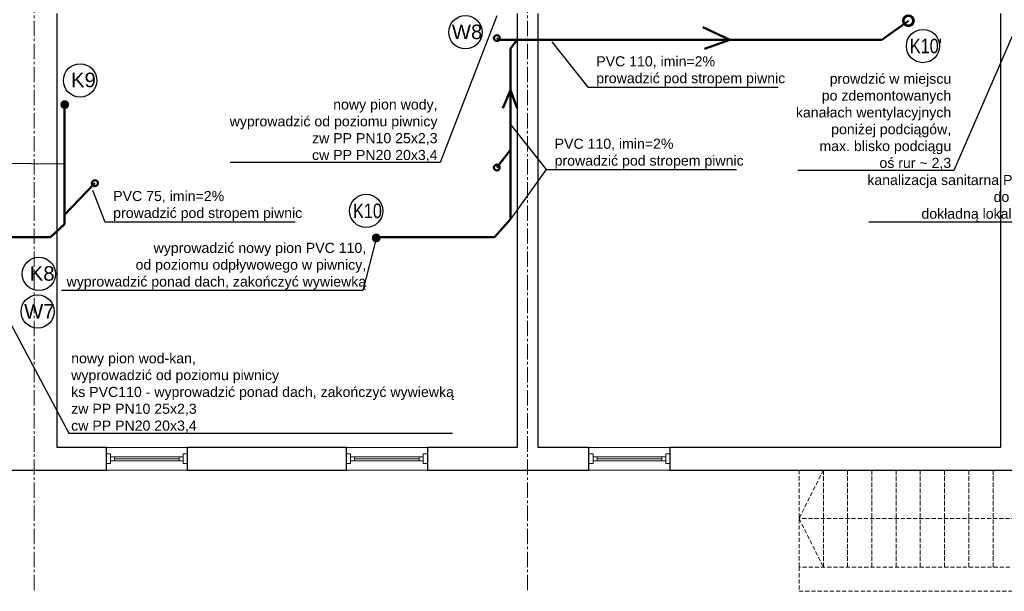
# Model space of a CAD drawing. Header units: millimetres. Extents: x -291747 to 77132, y 46721 to 203932.
# Tile 101 of 110: x 69237 to 70456, y 100539 to 101247. Entities that reach past the tile are written whole.
import ezdxf

# ---------------------------------------------------------------- set-up
doc = ezdxf.new("R2010")
doc.units = ezdxf.units.MM
doc.header["$MEASUREMENT"] = 0
for name, pattern in [('DIVIDE', [1.25, 0.5, -0.25, 0, -0.25, 0, -0.25]), ('xreff_LSN_szatnie_PW_rzuty_14$0$CENTER2', [28.575, 19.05, -3.175, 3.175, -3.175]), ('xreff_LSN_szatnie_PW_rzuty_14$0$DASHED', [19.05, 12.7, -6.35])]:
    doc.linetypes.add(name, pattern=pattern)
for name, color, linetype, lineweight in [('FL-xref', 250, 'Continuous', 9), ('FL_ks_nad posadzka', 12, 'Continuous', 50), ('FL_ks_pod stropem', 190, 'Continuous', 50), ('FL_opisy_kanaliza', 1, 'Continuous', 25), ('FL_opisy_woda', 7, 'Continuous', 25), ('FL_ppoż', 4, 'DIVIDE', 40), ('Kanalizacja', 24, 'Continuous', 35), ('xreff_LSN_szatnie_PW_rzuty_14$0$A widok wyżej', 252, 'xreff_LSN_szatnie_PW_rzuty_14$0$DASHED', 9), ('xreff_LSN_szatnie_PW_rzuty_14$0$A-Glaz', 8, 'Continuous', 9), ('xreff_LSN_szatnie_PW_rzuty_14$0$A-Wall', 252, 'Continuous', 9), ('xreff_LSN_szatnie_PW_rzuty_14$0$S-Grid-Iden', 8, 'xreff_LSN_szatnie_PW_rzuty_14$0$CENTER2', 9)]:
    doc.layers.add(name, color=color, linetype=linetype, lineweight=lineweight)
doc.styles.get("Standard").update_dxf_attribs({"font": 'arial.ttf'})
doc.dimstyles.get("Standard").update_dxf_attribs({"dimtxt": 0.18, "dimasz": 0.18, "dimexe": 0.18, "dimexo": 0.0625, "dimgap": 0.09, "dimtad": 0, "dimtih": 1, "dimtoh": 1, "dimdec": 4, "dimzin": 0, "dimdsep": 46, "dimtxsty": 'Standard', "dimcen": 0.09, "dimadec": 0, "dimazin": 0, "dimtfac": 1, "dimtdec": 4, "dimtofl": 0, "dimtmove": 0, "dimatfit": 3, "dimfxl": 1, "dimtolj": 1, "dimtzin": 0, "dimarcsym": 0})

# ---------------------------------------------------------------- blocks, each defined once
blk = doc.blocks.new('xreff_LSN_szatnie_PW_rzuty_14')
at = {"layer": 'xreff_LSN_szatnie_PW_rzuty_14$0$A widok wyżej', "linetype": 'xreff_LSN_szatnie_PW_rzuty_14$0$DASHED', "lineweight": 9, "ltscale": 0.2}
for p, q in [((69444.7, 100717.2), (69344.7, 100717.2)), ((69741.7, 100717.2), (69641.7, 100717.2)), ((70041.7, 100717.2), (69941.7, 100717.2)), ((69344.7, 100689.2), (69444.7, 100689.2)), ((69641.7, 100689.2), (69741.7, 100689.2)), ((69941.7, 100689.2), (70041.7, 100689.2))]:
    blk.add_line(p, q, dxfattribs=at)
at = {"layer": 'xreff_LSN_szatnie_PW_rzuty_14$0$A widok wyżej', "ltscale": 0.4}
for p, q in [((70201.7, 100689.2), (70201.7, 100569.2)), ((70231.7, 100569.2), (70231.7, 100689.2)), ((70231.7, 100689.2), (70231.7, 100569.2)), ((70261.7, 100569.2), (70261.7, 100689.2)), ((70261.7, 100689.2), (70261.7, 100569.2)), ((70291.7, 100569.2), (70291.7, 100689.2)), ((70291.7, 100689.2), (70291.7, 100569.2)), ((70321.7, 100569.2), (70321.7, 100689.2)), ((70321.7, 100689.2), (70321.7, 100569.2)), ((70351.7, 100569.2), (70351.7, 100689.2)), ((70351.7, 100689.2), (70351.7, 100569.2)), ((70381.7, 100569.2), (70381.7, 100689.2)), ((70381.7, 100689.2), (70381.7, 100569.2)), ((70411.7, 100569.2), (70411.7, 100689.2)), ((70411.7, 100689.2), (70411.7, 100569.2)), ((70441.7, 100569.2), (70441.7, 100689.2)), ((70441.7, 100689.2), (70441.7, 100569.2))]:
    blk.add_line(p, q, dxfattribs=at)
for points in [[(70231.7, 100689.2), (70201.7, 100629.2), (70231.7, 100569.2)], [(70621.7, 100689.2), (70201.7, 100689.2)], [(70591.7, 100629.2), (70201.7, 100629.2)], [(70561.7, 100569.2), (70201.7, 100569.2), (70201.7, 100539.2), (70546.7, 100539.2)]]:
    blk.add_lwpolyline(points, dxfattribs=at)
at = {"layer": 'xreff_LSN_szatnie_PW_rzuty_14$0$A-Glaz', "linetype": 'Continuous', "lineweight": 9}
for p, q in [((69444.7, 100717.2), (69344.7, 100717.2)), ((69741.7, 100717.2), (69641.7, 100717.2)), ((70041.7, 100717.2), (69941.7, 100717.2)), ((69354.7, 100700.7), (69354.7, 100705.7)), ((69434.7, 100703.2), (69354.7, 100703.2)), ((69434.7, 100700.7), (69434.7, 100705.7)), ((69651.7, 100700.7), (69651.7, 100705.7)), ((69731.7, 100703.2), (69651.7, 100703.2)), ((69731.7, 100700.7), (69731.7, 100705.7)), ((69951.7, 100700.7), (69951.7, 100705.7)), ((70031.7, 100703.2), (69951.7, 100703.2)), ((70031.7, 100700.7), (70031.7, 100705.7)), ((69444.7, 100689.2), (69344.7, 100689.2)), ((69741.7, 100689.2), (69641.7, 100689.2)), ((70041.7, 100689.2), (69941.7, 100689.2))]:
    blk.add_line(p, q, dxfattribs=at)
for points in [[(69349.7, 100709.2), (69344.7, 100709.2), (69344.7, 100697.2), (69349.7, 100697.2)], [(69439.7, 100709.2), (69444.7, 100709.2), (69444.7, 100697.2), (69439.7, 100697.2)], [(69646.7, 100709.2), (69641.7, 100709.2), (69641.7, 100697.2), (69646.7, 100697.2)], [(69736.7, 100709.2), (69741.7, 100709.2), (69741.7, 100697.2), (69736.7, 100697.2)], [(69946.7, 100709.2), (69941.7, 100709.2), (69941.7, 100697.2), (69946.7, 100697.2)], [(70036.7, 100709.2), (70041.7, 100709.2), (70041.7, 100697.2), (70036.7, 100697.2)], [(69439.7, 100700.7), (69439.7, 100705.7), (69349.7, 100705.7), (69349.7, 100700.7)], [(69736.7, 100700.7), (69736.7, 100705.7), (69646.7, 100705.7), (69646.7, 100700.7)], [(70036.7, 100700.7), (70036.7, 100705.7), (69946.7, 100705.7), (69946.7, 100700.7)]]:
    blk.add_lwpolyline(points, close=True, dxfattribs=at)
at = {"layer": 'xreff_LSN_szatnie_PW_rzuty_14$0$A-Wall', "linetype": 'Continuous', "lineweight": 25}
for p, q in [((69283.7, 100717.2), (69283.7, 101254.2)), ((69852.7, 101254.2), (69852.7, 100717.2)), ((69878.7, 100717.2), (69878.7, 101254.2)), ((70450.7, 101254.2), (70450.7, 100717.2)), ((69344.7, 100717.2), (69283.7, 100717.2)), ((69344.7, 100689.2), (69344.7, 100717.2)), ((69444.7, 100717.2), (69444.7, 100689.2)), ((69641.7, 100717.2), (69444.7, 100717.2)), ((69641.7, 100689.2), (69641.7, 100717.2)), ((69741.7, 100717.2), (69741.7, 100689.2)), ((69852.7, 100717.2), (69741.7, 100717.2)), ((69941.7, 100717.2), (69878.7, 100717.2)), ((69941.7, 100689.2), (69941.7, 100717.2)), ((70041.7, 100717.2), (70041.7, 100689.2)), ((70450.7, 100717.2), (70041.7, 100717.2)), ((69226.7, 100689.2), (69344.7, 100689.2)), ((69444.7, 100689.2), (69641.7, 100689.2)), ((69741.7, 100689.2), (69941.7, 100689.2)), ((70041.7, 100689.2), (70538.7, 100689.2))]:
    blk.add_line(p, q, dxfattribs=at)
at = {"layer": 'xreff_LSN_szatnie_PW_rzuty_14$0$S-Grid-Iden'}
for points in [[(69255.2, 102131.2), (69255.2, 100539.2)], [(69865.7, 102131.2), (69865.7, 100539.2)]]:
    blk.add_lwpolyline(points, dxfattribs=at)
blk = doc.blocks.new('pion ks')
at = {"layer": 'Kanalizacja'}
for radius in [70, 55]:
    blk.add_circle((44913, -92263), radius, dxfattribs=at)
blk = doc.blocks.new('A$C69789441')
at = {"layer": 'Kanalizacja'}
blk.add_blockref('pion ks', (-16161, 97544), dxfattribs=at)

msp = doc.modelspace()

# ---------------------------------------------------------------- block references
at = {"layer": 'FL-xref'}
msp.add_blockref('xreff_LSN_szatnie_PW_rzuty_14', (0, 0), dxfattribs=at)

# ---------------------------------------------------------------- next in the draw order: hatches: boundary and pattern name
at = {"layer": 'FL_ks_nad posadzka'}
for points in [[(69293, 101147, 1), (69293, 101136, 1)], [(69678.4, 100982, 1), (69678.4, 100971, 1)]]:
    msp.add_hatch(color=256, dxfattribs=at).paths.add_polyline_path(points)

# ---------------------------------------------------------------- next in the draw order: linework, layer by layer
at = {"layer": 'FL_ks_pod stropem'}
for p, q in [((70304, 101221.8), (70336.9, 101245.3)), ((70082.5, 101237.5), (70116, 101221.8)), ((69827.6, 101223.7), (69830.2, 101221.8)), ((69830.2, 101221.8), (70304, 101221.8)), ((69844.4, 101210.9), (69852.7, 101221.8)), ((70116, 101221.8), (70084.5, 101210.5)), ((69844.4, 100999.8), (69844.4, 101210.9)), ((69844.4, 101159.4), (69835.1, 101137.1)), ((69844.4, 101159.4), (69852.7, 101137.3)), ((69292.6, 101143), (69292.6, 100993.6)), ((69827.7, 101063.6), (69844.4, 101085.6)), ((69292.6, 101005.2), (69330.4, 101044.2)), ((69292.6, 100993.6), (69275.5, 100977.6)), ((69824.9, 100977.6), (69844.4, 100999.8)), ((69275.5, 100977.6), (69221.5, 100977.6)), ((69678.9, 100977.6), (69824.9, 100977.6))]:
    msp.add_line(p, q, dxfattribs=at)
for centre in [(69827.7, 101223.8), (69827.7, 101063.6), (69330.4, 101044.2)]:
    msp.add_circle(centre, 3.66, dxfattribs=at)
at = {"layer": 'FL_opisy_kanaliza'}
for centre in [(70355, 101214), (69312, 101171.5), (69666, 101010), (69261, 100932)]:
    msp.add_circle(centre, 20.6, dxfattribs=at)
at = {"layer": 'FL_opisy_woda'}
for p, q in [((69105.3, 101069.6), (69292.6, 101068.3)), ((69888.9, 101061.2), (69844.4, 100999.8))]:
    msp.add_line(p, q, dxfattribs=at)
for centre in [(69788.8, 101231), (69259.5, 100885.5)]:
    msp.add_circle(centre, 20.6, dxfattribs=at)

# ---------------------------------------------------------------- next in the draw order: block references
at = {"layer": 'FL_ppoż', "xscale": 0.1, "yscale": 0.1, "zscale": 0.1}
msp.add_blockref('A$C69789441', (67461.7, 100717.2), dxfattribs=at)

# ---------------------------------------------------------------- next in the draw order: texts
at = {"layer": 'FL_opisy_kanaliza', "char_height": 18, "attachment_point": 7}
for s, insert in [("\\W0.8;K10'", (70338.7, 101204.8)), ('K9', (69300.7, 101162.8)), ('\\W0.8;K10', (69649.7, 101000.8)), ('K8', (69249.7, 100923.3))]:
    msp.add_mtext(s, dxfattribs=dict(at, insert=insert))
at = {"layer": 'FL_opisy_woda'}
for s, insert, char_height, attachment_point in [('W8', (69772, 101222.3), 18, 7), ('\\PPVC 110, imin=2%\\Pprowadzić pod stropem piwnic  ', (69950.7, 101164.2), 12.5, 7), ('prowdzić w miejscu \\Ppo zdemontowanych \\Pkanałach wentylacyjnych\\Pponiżej podciągów, \\Pmax. blisko podciągu\\Poś rur ~ 2,3', (70389.9, 101060.8), 12.5, 9), ('nowy pion wody, \\Pwyprowadzić od poziomu piwnicy\\Pzw PP PN10 25x2,3\\Pcw PP PN20 20x3,4\\P', (69754.3, 101070.6), 12.5, 9), ('\\PPVC 110, imin=2%\\Pprowadzić pod stropem piwnic  ', (69899.2, 101062.2), 12.5, 7), ('istn. pion kanalizacji wymienić na nowy\\Pkanalizacja sanitarna PVC 110 - od poziomu odpływowego w posadzce piwnicy\\Pdo dachu wraz z wywiewkami oraz podłączeniem urządzeń\\Pdokładną lokalizację ustalić na etapie realizacji na podstawie odkrywek\\P', (70899.5, 100996.5), 12.5, 9), ('\\PPVC 75, imin=2%\\Pprowadzić pod stropem piwnic  ', (69353, 100997.5), 12.5, 7), ('\\P\\Pwyprowadzić nowy pion PVC 110, \\Pod poziomu odpływowego w piwnicy, \\Pwyprowadzić ponad dach, zakończyć wywiewką  ', (69666, 100912.5), 12.5, 9), ('W7', (69242.7, 100876.8), 18, 7), ('nowy pion wod-kan, \\Pwyprowadzić od poziomu piwnicy\\Pks PVC110 - wyprowadzić ponad dach, zakończyć wywiewką\\Pzw PP PN10 25x2,3\\Pcw PP PN20 20x3,4\\P', (69301, 100735.7), 12.5, 7)]:
    msp.add_mtext(s, dxfattribs=dict(at, insert=insert, char_height=char_height, attachment_point=attachment_point))

# ---------------------------------------------------------------- next in the draw order: leaders
at = {"layer": 'FL_opisy_woda', "annotation_type": 0, "has_hookline": 1}
for points, hookline_direction, text_width in [([(70544, 101407.4), (70393, 101060.1), (70390.5, 101060.1)], 1, 189.7), ([(69827.7, 101251.3), (69757.5, 101070), (69755, 101070)], 1, 256.8), ([(70951.1, 101244.4), (70902.6, 100995.9), (70900.1, 100995.9)], 1, 611.6), ([(69895.9, 101219), (69940.4, 101163.2), (69942.9, 101163.2)], 0, 232.4), ([(69844.4, 101117), (69888.9, 101061.2), (69891.4, 101061.2)], 0, 232.4), ([(69327.3, 101035.6), (69342.8, 100996.5), (69345.3, 100996.5)], 0, 232.4), ([(69678.9, 100977.6), (69662, 100911.5), (69659.5, 100911.5)], 1, 369.9), ([(69211.5, 100897), (69297.9, 100735.1), (69300.4, 100735.1)], 0, 471.6)]:
    msp.add_leader(points, dimstyle='Standard', override={"dimtxt": 2.5, "dimasz": 2.5, "dimexe": 1.25, "dimexo": 0.625, "dimgap": 0.625, "dimtad": 1, "dimtih": 0, "dimtoh": 0, "dimdec": 2, "dimzin": 8, "dimdsep": 44, "dimcen": 2.5, "dimtdec": 2, "dimtofl": 1, "dimldrblk": 'None', "dimtolj": 0, "dimtzin": 8}, dxfattribs=dict(at, hookline_direction=hookline_direction, text_width=text_width))

doc.saveas('drawing.dxf')
